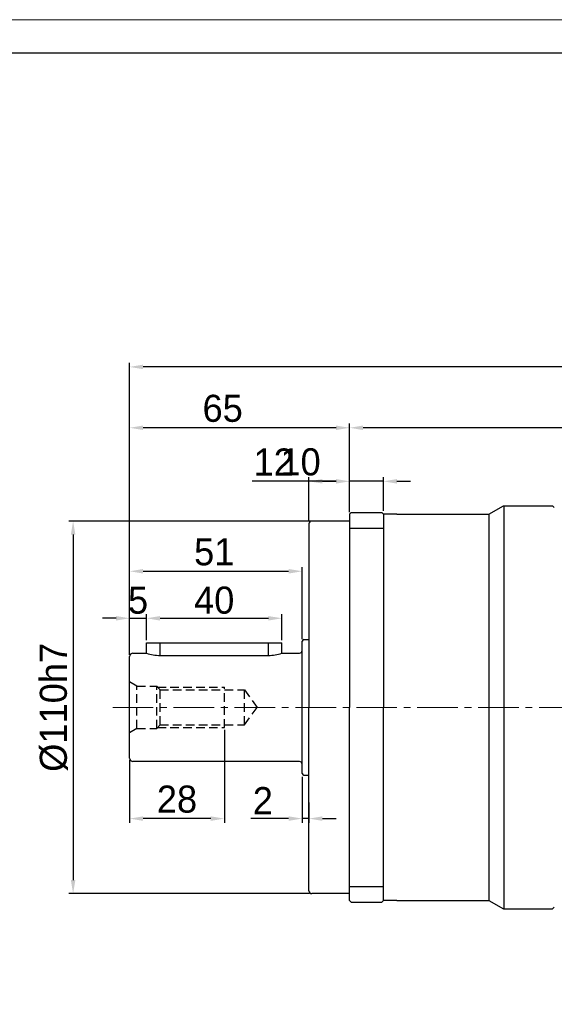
# Model space of a CAD drawing. Header units: millimetres. Extents: x 7099 to 7931, y -723 to -137.
# Tile 6 of 12: x 7347 to 7505, y -428 to -137. Entities that reach past the tile are written whole.
import ezdxf

# ---------------------------------------------------------------- set-up
doc = ezdxf.new("R2010")
doc.units = ezdxf.units.MM
doc.header["$PDSIZE"] = -5
doc.linetypes.add('DASHED', pattern=[19.05, 12.7, -6.35])
doc.linetypes.add('点画线', pattern=[18, 12, -2, 2, -2])
doc.layers.get('Defpoints').update_dxf_attribs({"lineweight": 18})
for name, color, linetype, lineweight in [('4虚线层', 6, 'DASHED', 35), ('7中心线层', 7, '点画线', 18), ('图框_外框线', 7, 'Continuous', 18), ('尺寸线层', 3, 'Continuous', 18), ('标注线', 7, 'Continuous', 18), ('粗实线', 7, 'Continuous', 40)]:
    doc.layers.add(name, color=color, linetype=linetype, lineweight=lineweight)
doc.styles.add('工程字', font='txt')
doc.dimstyles.new('ISO-25', dxfattribs={"dimtxt": 8, "dimasz": 4, "dimexe": 1.25, "dimexo": 0.625, "dimgap": 1.7, "dimtad": 1, "dimtxsty": '工程字', "dimcen": 2, "dimdle": 8, "dimadec": 0, "dimazin": 0, "dimtfac": 1, "dimtmove": 0, "dimatfit": 3, "dimfxl": 1, "dimarcsym": 0})

# ---------------------------------------------------------------- blocks, each defined once
blk = doc.blocks.new('*D115')
at = {"layer": 'Defpoints', "color": 0}
for p in [(7379.5, -239.91), (7379.5, -325.43), (7677.01, -423.23)]:
    blk.add_point(p, dxfattribs=at)
at = {"layer": '尺寸线层', "color": 0, "lineweight": -2}
for p, q in [((7379.5, -324.8), (7379.5, -238.66)), ((7673.01, -239.91), (7383.5, -239.91)), ((7677.01, -422.6), (7677.01, -238.66))]:
    blk.add_line(p, q, dxfattribs=at)
at = {"layer": '尺寸线层', "color": 0}
for points in [[(7383.5, -239.24), (7383.5, -240.57), (7379.5, -239.91)], [(7673.01, -240.57), (7673.01, -239.24), (7677.01, -239.91)]]:
    blk.add_solid(points, dxfattribs=at)
at = {"layer": '尺寸线层', "color": 0, "insert": (7528.25, -233.54), "char_height": 8, "attachment_point": 5, "style": '工程字'}
blk.add_mtext('297,5', dxfattribs=at)
blk = doc.blocks.new('*D116')
at = {"layer": 'Defpoints', "color": 0}
for p in [(7444.5, -257.88), (7444.5, -283.43), (7612.01, -340.43)]:
    blk.add_point(p, dxfattribs=at)
at = {"layer": '尺寸线层', "color": 0, "lineweight": -2}
for p, q in [((7444.5, -282.43), (7444.5, -256.63)), ((7608.01, -257.88), (7448.5, -257.88)), ((7612.01, -339.43), (7612.01, -256.63))]:
    blk.add_line(p, q, dxfattribs=at)
at = {"layer": '尺寸线层', "color": 0}
for points in [[(7448.5, -257.22), (7448.5, -258.55), (7444.5, -257.88)], [(7608.01, -258.55), (7608.01, -257.22), (7612.01, -257.88)]]:
    blk.add_solid(points, dxfattribs=at)
at = {"layer": '尺寸线层', "color": 0, "insert": (7524.25, -251.91), "char_height": 8, "attachment_point": 5, "style": '工程字'}
blk.add_mtext('167,5', dxfattribs=at)
blk = doc.blocks.new('*D118')
at = {"layer": 'Defpoints', "color": 0}
for p in [(7433.5, -285.43), (7362.81, -395.43), (7433.3, -395.43)]:
    blk.add_point(p, dxfattribs=at)
at = {"layer": '尺寸线层', "color": 0, "lineweight": -2}
for p, q in [((7432.88, -285.43), (7361.56, -285.43)), ((7362.81, -289.43), (7362.81, -391.43)), ((7432.68, -395.43), (7361.56, -395.43))]:
    blk.add_line(p, q, dxfattribs=at)
at = {"layer": '尺寸线层', "color": 0}
for points in [[(7363.48, -289.43), (7362.14, -289.43), (7362.81, -285.43)], [(7362.14, -391.43), (7363.48, -391.43), (7362.81, -395.43)]]:
    blk.add_solid(points, dxfattribs=at)
at = {"layer": '尺寸线层', "color": 0, "insert": (7357.11, -340.43), "char_height": 8, "attachment_point": 5, "rotation": 90, "style": '工程字'}
blk.add_mtext('%%C110h7', dxfattribs=at)
blk = doc.blocks.new('*D119')
at = {"layer": 'Defpoints', "color": 0}
for p in [(7379.5, -257.88), (7444.5, -283.43), (7379.5, -325.56)]:
    blk.add_point(p, dxfattribs=at)
at = {"layer": '尺寸线层', "color": 0, "lineweight": -2}
for p, q in [((7379.5, -324.94), (7379.5, -256.63)), ((7440.5, -257.88), (7383.5, -257.88)), ((7444.5, -282.8), (7444.5, -256.63))]:
    blk.add_line(p, q, dxfattribs=at)
at = {"layer": '尺寸线层', "color": 0}
for points in [[(7383.5, -257.22), (7383.5, -258.55), (7379.5, -257.88)], [(7440.5, -258.55), (7440.5, -257.22), (7444.5, -257.88)]]:
    blk.add_solid(points, dxfattribs=at)
at = {"layer": '尺寸线层', "color": 0, "insert": (7407, -252.18), "char_height": 8, "attachment_point": 5, "style": '工程字'}
blk.add_mtext('65', dxfattribs=at)
blk = doc.blocks.new('*D120')
at = {"layer": 'Defpoints', "color": 0}
for p in [(7430.5, -359.93), (7432.5, -367.53), (7430.5, -373.28)]:
    blk.add_point(p, dxfattribs=at)
at = {"layer": '尺寸线层', "color": 0, "lineweight": -2}
for p, q in [((7430.5, -360.93), (7430.5, -374.53)), ((7432.5, -368.53), (7432.5, -374.53)), ((7426.5, -373.28), (7415.36, -373.28)), ((7432.5, -373.28), (7430.5, -373.28)), ((7436.5, -373.28), (7440.5, -373.28))]:
    blk.add_line(p, q, dxfattribs=at)
at = {"layer": '尺寸线层', "color": 0}
for points in [[(7426.5, -373.95), (7426.5, -372.62), (7430.5, -373.28)], [(7436.5, -372.62), (7436.5, -373.95), (7432.5, -373.28)]]:
    blk.add_solid(points, dxfattribs=at)
at = {"layer": '尺寸线层', "color": 0, "insert": (7418.87, -367.98), "char_height": 8, "attachment_point": 5, "style": '工程字'}
blk.add_mtext('2', dxfattribs=at)
blk = doc.blocks.new('*D121')
at = {"layer": 'Defpoints', "color": 0}
for p in [(7384.5, -314.13), (7384.5, -321.56), (7379.5, -325.56)]:
    blk.add_point(p, dxfattribs=at)
at = {"layer": '尺寸线层', "color": 0, "lineweight": -2}
for p, q in [((7379.5, -324.56), (7379.5, -312.88)), ((7384.5, -320.56), (7384.5, -312.88)), ((7375.5, -314.13), (7371.5, -314.13)), ((7379.5, -314.13), (7384.5, -314.13)), ((7388.5, -314.13), (7392.5, -314.13))]:
    blk.add_line(p, q, dxfattribs=at)
at = {"layer": '尺寸线层', "color": 0}
for points in [[(7375.5, -314.8), (7375.5, -313.47), (7379.5, -314.13)], [(7388.5, -313.47), (7388.5, -314.8), (7384.5, -314.13)]]:
    blk.add_solid(points, dxfattribs=at)
at = {"layer": '尺寸线层', "color": 0, "insert": (7382, -308.83), "char_height": 8, "attachment_point": 5, "style": '工程字'}
blk.add_mtext('5', dxfattribs=at)
blk = doc.blocks.new('*D122')
at = {"layer": 'Defpoints', "color": 0}
for p in [(7424.5, -314.13), (7384.5, -321.56), (7424.5, -321.56)]:
    blk.add_point(p, dxfattribs=at)
at = {"layer": '尺寸线层', "color": 0, "lineweight": -2}
for p, q in [((7384.5, -320.56), (7384.5, -312.88)), ((7424.5, -320.56), (7424.5, -312.88)), ((7388.5, -314.13), (7420.5, -314.13))]:
    blk.add_line(p, q, dxfattribs=at)
at = {"layer": '尺寸线层', "color": 0}
for points in [[(7388.5, -313.47), (7388.5, -314.8), (7384.5, -314.13)], [(7420.5, -314.8), (7420.5, -313.47), (7424.5, -314.13)]]:
    blk.add_solid(points, dxfattribs=at)
at = {"layer": '尺寸线层', "color": 0, "insert": (7404.5, -308.83), "char_height": 8, "attachment_point": 5, "style": '工程字'}
blk.add_mtext('40', dxfattribs=at)
blk = doc.blocks.new('*D123')
at = {"layer": 'Defpoints', "color": 0}
for p in [(7430.5, -300.25), (7430.5, -320.93), (7379.5, -325.43)]:
    blk.add_point(p, dxfattribs=at)
at = {"layer": '尺寸线层', "color": 0, "lineweight": -2}
for p, q in [((7379.5, -324.8), (7379.5, -299)), ((7430.5, -320.3), (7430.5, -299)), ((7383.5, -300.25), (7426.5, -300.25))]:
    blk.add_line(p, q, dxfattribs=at)
at = {"layer": '尺寸线层', "color": 0}
for points in [[(7383.5, -299.58), (7383.5, -300.92), (7379.5, -300.25)], [(7426.5, -300.92), (7426.5, -299.58), (7430.5, -300.25)]]:
    blk.add_solid(points, dxfattribs=at)
at = {"layer": '尺寸线层', "color": 0, "insert": (7404.5, -294.55), "char_height": 8, "attachment_point": 5, "style": '工程字'}
blk.add_mtext('51', dxfattribs=at)
blk = doc.blocks.new('*D124')
at = {"layer": 'Defpoints', "color": 0}
for p in [(7407.5, -346.43), (7379.5, -355.43), (7379.5, -373.28)]:
    blk.add_point(p, dxfattribs=at)
at = {"layer": '尺寸线层', "color": 0, "lineweight": -2}
for p, q in [((7407.5, -347.05), (7407.5, -374.53)), ((7379.5, -356.05), (7379.5, -374.53)), ((7403.5, -373.28), (7383.5, -373.28))]:
    blk.add_line(p, q, dxfattribs=at)
at = {"layer": '尺寸线层', "color": 0}
for points in [[(7383.5, -372.62), (7383.5, -373.95), (7379.5, -373.28)], [(7403.5, -373.95), (7403.5, -372.62), (7407.5, -373.28)]]:
    blk.add_solid(points, dxfattribs=at)
at = {"layer": '尺寸线层', "color": 0, "insert": (7393.5, -367.58), "char_height": 8, "attachment_point": 5, "style": '工程字'}
blk.add_mtext('28', dxfattribs=at)
blk = doc.blocks.new('*D125')
at = {"layer": 'Defpoints', "color": 0}
for p in [(7444.5, -273.69), (7444.5, -283.43), (7432.5, -286.23)]:
    blk.add_point(p, dxfattribs=at)
at = {"layer": '尺寸线层', "color": 0, "lineweight": -2}
for p, q in [((7432.5, -285.6), (7432.5, -272.44)), ((7444.5, -282.8), (7444.5, -272.44)), ((7432.5, -273.69), (7415.67, -273.69)), ((7436.5, -273.69), (7440.5, -273.69))]:
    blk.add_line(p, q, dxfattribs=at)
at = {"layer": '尺寸线层', "color": 0}
for points in [[(7436.5, -273.02), (7436.5, -274.36), (7432.5, -273.69)], [(7440.5, -274.36), (7440.5, -273.02), (7444.5, -273.69)]]:
    blk.add_solid(points, dxfattribs=at)
at = {"layer": '尺寸线层', "color": 0, "insert": (7422.09, -267.99), "char_height": 8, "attachment_point": 5, "style": '工程字'}
blk.add_mtext('12', dxfattribs=at)
blk = doc.blocks.new('*D126')
at = {"layer": 'Defpoints', "color": 0}
for p in [(7444.5, -273.69), (7444.5, -281.43), (7454.5, -283.43)]:
    blk.add_point(p, dxfattribs=at)
at = {"layer": '尺寸线层', "color": 0, "lineweight": -2}
for p, q in [((7444.5, -280.43), (7444.5, -272.44)), ((7454.5, -282.43), (7454.5, -272.44)), ((7440.5, -273.69), (7423.54, -273.69)), ((7454.5, -273.69), (7444.5, -273.69)), ((7458.5, -273.69), (7462.5, -273.69))]:
    blk.add_line(p, q, dxfattribs=at)
at = {"layer": '尺寸线层', "color": 0}
for points in [[(7440.5, -274.36), (7440.5, -273.02), (7444.5, -273.69)], [(7458.5, -273.02), (7458.5, -274.36), (7454.5, -273.69)]]:
    blk.add_solid(points, dxfattribs=at)
at = {"layer": '尺寸线层', "color": 0, "insert": (7430.02, -267.99), "char_height": 8, "attachment_point": 5, "style": '工程字'}
blk.add_mtext('10', dxfattribs=at)

msp = doc.modelspace()

# ---------------------------------------------------------------- linework, layer by layer
at = {"layer": '4虚线层', "color": 0, "lineweight": 25, "ltscale": 0.2}
for p, q in [((7381.6673, -334.1794), (7379.5022, -332.9294)), ((7381.6673, -346.6794), (7381.6673, -334.1794)), ((7381.6673, -334.1794), (7387.5022, -334.1794)), ((7387.5022, -346.6794), (7387.5022, -334.1794)), ((7387.5022, -334.1794), (7388.5022, -335.3044)), ((7387.7244, -334.4294), (7407.5022, -334.4294)), ((7388.5022, -345.5544), (7388.5022, -335.3044)), ((7388.5022, -335.3044), (7413.4806, -335.3044)), ((7407.5022, -346.4294), (7407.5022, -334.4294)), ((7413.4806, -345.5544), (7413.4806, -335.3044)), ((7413.4806, -335.3044), (7417.2041, -340.4294)), ((7413.4806, -345.5544), (7417.2041, -340.4294)), ((7387.5022, -346.6794), (7388.5022, -345.5544)), ((7388.5022, -345.5544), (7413.4806, -345.5544)), ((7381.6673, -346.6794), (7379.5022, -347.9294)), ((7381.6673, -346.6794), (7387.5022, -346.6794)), ((7387.7244, -346.4294), (7407.5022, -346.4294))]:
    msp.add_line(p, q, dxfattribs=at)
at = {"layer": '7中心线层'}
msp.add_line((7374.5022, -340.4294), (7612.0063, -340.4294), dxfattribs=at)
at = {"layer": '图框_外框线', "color": 3}
msp.add_lwpolyline([(7102.6527, -723.1188), (7930.9741, -723.1188), (7930.9741, -137.3773), (7102.6527, -137.3773)], close=True, dxfattribs=at)
at = {"layer": '图框_外框线', "color": 3, "lineweight": 25}
msp.add_lwpolyline([(7151.9576, -713.2579), (7921.1131, -713.2579), (7921.1131, -147.2383), (7151.9576, -147.2383)], close=True, dxfattribs=at)
at = {"layer": '标注线', "lineweight": 30}
msp.add_line((7388.5022, -325.0867), (7420.5022, -325.0867), dxfattribs=at)
for centre, start, end in [((7388.1547, -314.7016), 249.420441, 271.916634), ((7420.8497, -314.7016), 268.083366, 290.579559)]:
    msp.add_arc(centre, 10.3909, start, end, dxfattribs=at)
at = {"layer": '粗实线', "lineweight": 30}
for p, q in [((7485.6722, -283.4294), (7490.0023, -280.9294)), ((7490.0023, -280.9294), (7504.5023, -280.9294)), ((7490.0854, -280.9294), (7490.0854, -399.9294)), ((7505.0022, -281.4294), (7504.5023, -280.9294)), ((7444.5023, -283.4294), (7445.0023, -282.9294)), ((7444.5023, -283.4294), (7444.5023, -340.4294)), ((7445.0023, -282.9294), (7454.0022, -282.9294)), ((7454.0022, -282.9294), (7454.5022, -283.4294)), ((7458.5022, -283.4293), (7454.5022, -283.4293)), ((7454.5022, -283.4294), (7454.5022, -340.4294)), ((7458.5022, -283.4294), (7485.6722, -283.4294)), ((7485.6722, -283.4294), (7485.6722, -397.4294)), ((7432.5023, -286.2294), (7432.5023, -340.4294)), ((7444.5023, -285.4294), (7433.3023, -285.4294)), ((7444.5023, -287.5144), (7454.5022, -287.5144)), ((7384.5022, -321.4294), (7424.5022, -321.4294)), ((7384.5022, -324.4294), (7384.5022, -321.4294)), ((7388.5022, -325.0867), (7388.5022, -321.4294)), ((7420.5022, -325.0867), (7420.5022, -321.4294)), ((7424.5022, -324.4294), (7424.5022, -321.4294)), ((7430.5022, -359.9294), (7430.5022, -320.9294)), ((7431.0022, -320.4294), (7432.5023, -320.4294)), ((7379.5022, -355.4294), (7379.5022, -325.4294)), ((7380.5022, -324.4294), (7384.5022, -324.4294)), ((7424.5022, -324.4294), (7429.7022, -324.4294)), ((7432.5023, -394.6294), (7432.5023, -340.4294)), ((7444.5023, -397.4294), (7444.5023, -340.4294)), ((7454.5022, -397.4294), (7454.5022, -340.4294)), ((7429.7022, -356.4294), (7380.5022, -356.4294)), ((7431.0022, -360.4294), (7432.5023, -360.4294)), ((7444.5023, -393.3444), (7454.5022, -393.3444)), ((7444.5023, -395.4294), (7433.3023, -395.4294)), ((7444.5023, -397.4294), (7445.0023, -397.9294)), ((7445.0023, -397.9294), (7454.0022, -397.9294)), ((7454.0022, -397.9294), (7454.5022, -397.4294)), ((7458.5022, -397.4295), (7454.5022, -397.4295)), ((7458.5022, -397.4294), (7485.6722, -397.4294)), ((7485.6722, -397.4294), (7490.0023, -399.9294)), ((7490.0023, -399.9294), (7504.5023, -399.9294)), ((7505.0022, -399.4294), (7504.5023, -399.9294))]:
    msp.add_line(p, q, dxfattribs=at)
for centre, radius, start, end in [((7433.3023, -286.2294), 0.8, 90, 180), ((7431.0022, -320.9294), 0.5, 90, 180), ((7380.5022, -325.4294), 1, 90, 180), ((7429.7022, -323.6294), 0.8, 270, 0), ((7380.5022, -355.4294), 1, 180, 270), ((7429.7022, -357.2294), 0.8, 0, 90), ((7431.0022, -359.9294), 0.5, 180, 270), ((7433.3023, -394.6294), 0.8, 180, 270)]:
    msp.add_arc(centre, radius, start, end, dxfattribs=at)

# ---------------------------------------------------------------- dimensions: what is measured, and where the dimension line sits
at = {"layer": '尺寸线层'}
for base, p1, p2, override, picture, middle in [((7379.5022, -239.9061), (7677.0063, -423.2293), (7379.5022, -325.4294), {"dimtxsty": '工程字'}, '*D115', (7528.2543, -239.9061)), ((7379.5022, -257.8838), (7444.5023, -283.4294), (7379.5022, -325.5644), {"dimtxsty": '工程字'}, '*D119', (7407.0022, -257.8838)), ((7444.5023, -257.8838), (7612.0063, -340.4294), (7444.5023, -283.4294), {"dimexo": 1, "dimgap": 1.3}, '*D116', (7524.2523, -257.8838)), ((7384.5022, -314.1332), (7379.5022, -325.5644), (7384.5022, -321.5644), {"dimexo": 1, "dimgap": 1.3}, '*D121', (7382.0022, -314.1332)), ((7424.5022, -314.1332), (7384.5022, -321.5644), (7424.5022, -321.5644), {"dimexo": 1, "dimgap": 1.3}, '*D122', (7404.5022, -314.1332)), ((7379.5022, -373.2849), (7407.5022, -346.4294), (7379.5022, -355.4294), {"dimtxsty": '工程字'}, '*D124', (7393.5022, -373.2849)), ((7430.5022, -373.2849), (7432.5023, -367.5294), (7430.5022, -359.9294), {"dimexo": 1, "dimgap": 1.3}, '*D120', (7418.8689, -373.2849))]:
    dim = msp.add_linear_dim(base=base, p1=p1, p2=p2, dimstyle='ISO-25', override=override, dxfattribs=at)
    dim.commit()
    dim.dimension.update_dxf_attribs({"geometry": picture, "text_midpoint": middle, "dimtype": 160})
for base, p1, p2, picture, middle in [((7444.5023, -273.6891), (7432.5023, -286.2294), (7444.5023, -283.4294), '*D125', (7422.0872, -273.6891)), ((7430.5022, -300.2502), (7379.5022, -325.4294), (7430.5022, -320.9294), '*D123', (7404.5022, -300.2502))]:
    dim = msp.add_linear_dim(base=base, p1=p1, p2=p2, dimstyle='ISO-25', dxfattribs=at)
    dim.commit()
    dim.dimension.update_dxf_attribs({"geometry": picture, "text_midpoint": middle, "dimtype": 160})
dim = msp.add_linear_dim(base=(7444.5023, -273.6891), p1=(7454.5022, -283.4294), p2=(7444.5023, -281.4294), dimstyle='ISO-25', override={"dimexo": 1, "dimtxsty": '工程字'}, dxfattribs=at)
dim.commit()
dim.dimension.update_dxf_attribs({"geometry": '*D126', "text_midpoint": (7430.0202, -267.9891)})
dim = msp.add_linear_dim(base=(7362.8085, -395.4294), p1=(7433.5023, -285.4294), p2=(7433.3023, -395.4294), angle=90, text='%%C<>h7', dimstyle='ISO-25', override={"dimtxsty": '工程字'}, dxfattribs=at)
dim.commit()
dim.dimension.update_dxf_attribs({"geometry": '*D118', "text_midpoint": (7362.8085, -340.4294), "dimtype": 160})

doc.saveas('drawing.dxf')
